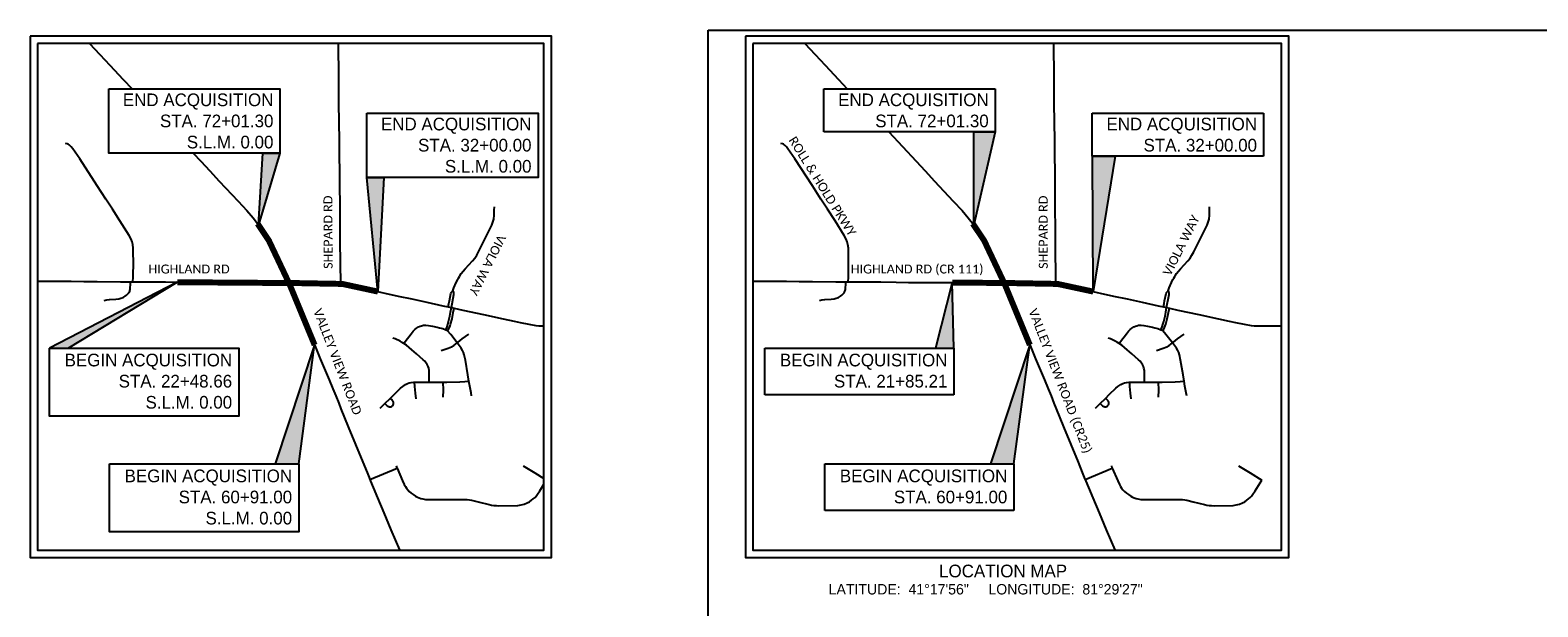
# Model space of a CAD drawing. Header units: feet. Extents: x 2097019.2 to 2097066.3, y 654112 to 654133.
# Tile 2 of 3: x 2097019.2 to 2097039.4, y 654125.3 to 654133. Entities that reach past the tile are written whole.
import ezdxf

# ---------------------------------------------------------------- set-up
doc = ezdxf.new("R2010")
doc.units = ezdxf.units.FT
doc.header["$MEASUREMENT"] = 0
doc.layers.add('0_View_Frame_Border', color=251, linetype='Continuous', plot=False)
for name, color, linetype in [('Centerlines', 7, 'Continuous'), ('SH_Data', 7, 'Continuous'), ('SH_Text', 7, 'Continuous')]:
    doc.layers.add(name, color=color, linetype=linetype)
doc.styles.add('P_Straight_Normal', font='calibri.ttf', dxfattribs={"height": 0.14})
doc.styles.add('Slanted-Normal', font='font31.shx')
doc.styles.add('Slanted-Sub Title', font='font31.shx', dxfattribs={"height": 0.17})

msp = doc.modelspace()

# ---------------------------------------------------------------- hatches: boundary and pattern name
at = {"layer": 'SH_Data'}
h = msp.add_hatch(color=256, dxfattribs=at)
h.dxf.hatch_style = 1
h.paths.add_polyline_path([(2097031.843, 654131.648), (2097032.132, 654131.648), (2097031.843, 654130.399)])
h = msp.add_hatch(color=256, dxfattribs=at)
h.dxf.hatch_style = 1
h.paths.add_polyline_path([(2097022.303, 654131.362), (2097022.532, 654131.362), (2097022.243, 654130.399)])
h = msp.add_hatch(color=256, dxfattribs=at)
h.dxf.hatch_style = 1
h.paths.add_polyline_path([(2097033.435, 654131.323), (2097033.739, 654131.323), (2097033.447, 654129.504)])
h = msp.add_hatch(color=256, dxfattribs=at)
h.dxf.hatch_style = 1
h.paths.add_polyline_path([(2097023.697, 654131.037), (2097023.928, 654131.037), (2097023.847, 654129.504)])
h = msp.add_hatch(color=256, dxfattribs=at)
h.dxf.hatch_style = 1
h.paths.add_polyline_path([(2097019.44, 654128.747), (2097019.688, 654128.747), (2097021.153, 654129.63)])
h = msp.add_hatch(color=256, dxfattribs=at)
h.dxf.hatch_style = 1
h.paths.add_polyline_path([(2097031.33, 654128.747), (2097031.578, 654128.747), (2097031.554, 654129.626)])
h = msp.add_hatch(color=256, dxfattribs=at)
h.dxf.hatch_style = 1
h.paths.add_polyline_path([(2097022.469, 654127.193), (2097022.783, 654127.193), (2097022.997, 654128.788)])
h = msp.add_hatch(color=256, dxfattribs=at)
h.dxf.hatch_style = 1
h.paths.add_polyline_path([(2097032.068, 654127.193), (2097032.382, 654127.193), (2097032.596, 654128.788)])

# ---------------------------------------------------------------- linework, layer by layer
at = {"layer": '0_View_Frame_Border', "color": 6}
msp.add_lwpolyline([(2097028.279, 654133.011), (2097058.779, 654133.011), (2097058.779, 654112.011), (2097028.279, 654112.011)], close=True, dxfattribs=at)
at = {"layer": 'Centerlines'}
for p, q in [((2097020.528, 654129.635), (2097020.559, 654129.635)), ((2097030.128, 654129.635), (2097030.159, 654129.635)), ((2097024.79, 654129.298), (2097024.832, 654129.289)), ((2097024.832, 654129.289), (2097024.871, 654129.281)), ((2097034.39, 654129.298), (2097034.432, 654129.289)), ((2097034.432, 654129.289), (2097034.47, 654129.281)), ((2097024.534, 654128.29), (2097024.724, 654128.289)), ((2097034.134, 654128.29), (2097034.324, 654128.289)), ((2097023.878, 654127.942), (2097023.94, 654128.003)), ((2097023.94, 654128.003), (2097024.012, 654128.072)), ((2097033.477, 654127.942), (2097033.54, 654128.003)), ((2097033.54, 654128.003), (2097033.611, 654128.072)), ((2097023.737, 654126.985), (2097024.104, 654127.134)), ((2097033.337, 654126.985), (2097033.703, 654127.134)), ((2097023.727, 654127.011), (2097023.748, 654126.959)), ((2097033.326, 654127.011), (2097033.348, 654126.959))]:
    msp.add_line(p, q, dxfattribs=at)
for points in [[(2097019.976, 654132.832), (2097020.115, 654132.685), (2097020.247, 654132.543), (2097020.428, 654132.351), (2097020.547, 654132.225)], [(2097023.347, 654129.61), (2097023.342, 654130.175), (2097023.341, 654130.371), (2097023.338, 654130.596), (2097023.337, 654130.993), (2097023.332, 654131.446), (2097023.331, 654131.575), (2097023.328, 654131.734), (2097023.324, 654132.077), (2097023.321, 654132.37), (2097023.317, 654132.832)], [(2097029.575, 654132.832), (2097029.715, 654132.685), (2097029.847, 654132.543), (2097030.027, 654132.351), (2097030.146, 654132.225)], [(2097032.947, 654129.61), (2097032.942, 654130.175), (2097032.941, 654130.371), (2097032.938, 654130.596), (2097032.937, 654130.993), (2097032.931, 654131.446), (2097032.931, 654131.575), (2097032.927, 654131.734), (2097032.924, 654132.077), (2097032.921, 654132.37), (2097032.916, 654132.832)], [(2097030.702, 654131.648), (2097031.071, 654131.252), (2097031.189, 654131.125), (2097031.317, 654130.986), (2097031.569, 654130.718), (2097031.688, 654130.592), (2097031.77, 654130.493), (2097031.843, 654130.399), (2097031.917, 654130.294), (2097031.983, 654130.189), (2097032.044, 654130.081), (2097032.095, 654129.979), (2097032.191, 654129.761), (2097032.253, 654129.619)], [(2097020.559, 654129.635), (2097020.56, 654129.699), (2097020.564, 654129.909), (2097020.563, 654130.02), (2097020.561, 654130.085), (2097020.555, 654130.136), (2097020.552, 654130.154), (2097020.547, 654130.172), (2097020.533, 654130.206), (2097020.506, 654130.255), (2097020.382, 654130.453), (2097020.283, 654130.608), (2097020.194, 654130.746), (2097020.08, 654130.921), (2097019.844, 654131.286), (2097019.751, 654131.418), (2097019.73, 654131.446), (2097019.712, 654131.466), (2097019.701, 654131.473), (2097019.69, 654131.48), (2097019.675, 654131.486), (2097019.655, 654131.492)], [(2097021.369, 654131.362), (2097021.471, 654131.252), (2097021.589, 654131.125), (2097021.718, 654130.986), (2097021.969, 654130.718), (2097022.088, 654130.592), (2097022.171, 654130.493), (2097022.243, 654130.399), (2097022.317, 654130.294), (2097022.383, 654130.189), (2097022.445, 654130.081), (2097022.495, 654129.979), (2097022.591, 654129.761), (2097022.653, 654129.619)], [(2097030.159, 654129.635), (2097030.16, 654129.699), (2097030.163, 654129.909), (2097030.162, 654130.02), (2097030.161, 654130.085), (2097030.155, 654130.136), (2097030.151, 654130.154), (2097030.146, 654130.172), (2097030.132, 654130.206), (2097030.105, 654130.255), (2097029.982, 654130.453), (2097029.882, 654130.608), (2097029.793, 654130.746), (2097029.68, 654130.921), (2097029.444, 654131.286), (2097029.35, 654131.418), (2097029.33, 654131.446), (2097029.311, 654131.466), (2097029.301, 654131.473), (2097029.29, 654131.48), (2097029.275, 654131.486), (2097029.254, 654131.492)], [(2097024.854, 654129.514), (2097024.866, 654129.553), (2097024.895, 654129.625), (2097024.917, 654129.667), (2097024.927, 654129.686), (2097024.94, 654129.707), (2097024.965, 654129.746), (2097025.018, 654129.808), (2097025.118, 654129.917), (2097025.146, 654129.953), (2097025.172, 654129.992), (2097025.197, 654130.039), (2097025.33, 654130.304), (2097025.376, 654130.394), (2097025.39, 654130.435), (2097025.402, 654130.476), (2097025.407, 654130.53), (2097025.408, 654130.596), (2097025.41, 654130.642)], [(2097034.454, 654129.514), (2097034.465, 654129.553), (2097034.495, 654129.625), (2097034.516, 654129.667), (2097034.527, 654129.686), (2097034.54, 654129.707), (2097034.565, 654129.746), (2097034.618, 654129.808), (2097034.718, 654129.917), (2097034.746, 654129.953), (2097034.772, 654129.992), (2097034.797, 654130.039), (2097034.93, 654130.304), (2097034.976, 654130.394), (2097034.99, 654130.435), (2097035.001, 654130.476), (2097035.007, 654130.53), (2097035.008, 654130.596), (2097035.009, 654130.642)], [(2097019.279, 654129.646), (2097019.413, 654129.645), (2097019.572, 654129.644), (2097019.731, 654129.643), (2097019.9, 654129.64), (2097020.079, 654129.638), (2097020.393, 654129.636), (2097020.528, 654129.635)], [(2097020.174, 654129.383), (2097020.206, 654129.393), (2097020.244, 654129.399), (2097020.328, 654129.404), (2097020.37, 654129.408), (2097020.397, 654129.415), (2097020.427, 654129.427), (2097020.456, 654129.444), (2097020.471, 654129.455), (2097020.487, 654129.469), (2097020.504, 654129.488), (2097020.51, 654129.498), (2097020.515, 654129.508), (2097020.519, 654129.521), (2097020.52, 654129.531), (2097020.523, 654129.558), (2097020.525, 654129.594), (2097020.528, 654129.635)], [(2097020.559, 654129.635), (2097020.995, 654129.633), (2097021.203, 654129.629), (2097021.367, 654129.627), (2097021.705, 654129.624), (2097021.954, 654129.626), (2097022.426, 654129.622), (2097022.653, 654129.619)], [(2097022.653, 654129.619), (2097022.661, 654129.601), (2097022.73, 654129.431), (2097022.814, 654129.227), (2097022.883, 654129.062), (2097022.946, 654128.91), (2097022.977, 654128.836), (2097023.028, 654128.712), (2097023.073, 654128.602), (2097023.192, 654128.319), (2097023.242, 654128.2), (2097023.281, 654128.104), (2097023.32, 654128.007), (2097023.35, 654127.933), (2097023.449, 654127.689), (2097023.644, 654127.216), (2097023.7, 654127.078), (2097023.727, 654127.011)], [(2097022.653, 654129.619), (2097022.769, 654129.618), (2097023.122, 654129.616), (2097023.251, 654129.613), (2097023.33, 654129.612), (2097023.347, 654129.61)], [(2097023.347, 654129.61), (2097023.369, 654129.607), (2097023.425, 654129.597), (2097023.537, 654129.572), (2097023.722, 654129.531), (2097024.12, 654129.445), (2097024.3, 654129.407), (2097024.505, 654129.362), (2097024.717, 654129.314), (2097024.79, 654129.298)], [(2097028.879, 654129.646), (2097029.013, 654129.645), (2097029.172, 654129.644), (2097029.331, 654129.643), (2097029.5, 654129.64), (2097029.679, 654129.638), (2097029.993, 654129.636), (2097030.128, 654129.635)], [(2097029.773, 654129.383), (2097029.806, 654129.393), (2097029.844, 654129.399), (2097029.928, 654129.404), (2097029.97, 654129.408), (2097029.997, 654129.415), (2097030.026, 654129.427), (2097030.056, 654129.444), (2097030.071, 654129.455), (2097030.087, 654129.469), (2097030.104, 654129.488), (2097030.11, 654129.498), (2097030.115, 654129.508), (2097030.119, 654129.521), (2097030.12, 654129.531), (2097030.122, 654129.558), (2097030.125, 654129.594), (2097030.128, 654129.635)], [(2097030.159, 654129.635), (2097030.594, 654129.633), (2097030.803, 654129.629), (2097030.967, 654129.627), (2097031.305, 654129.624), (2097031.554, 654129.626), (2097032.026, 654129.622), (2097032.253, 654129.619)], [(2097032.253, 654129.619), (2097032.26, 654129.601), (2097032.33, 654129.431), (2097032.414, 654129.227), (2097032.483, 654129.062), (2097032.546, 654128.91), (2097032.576, 654128.836), (2097032.627, 654128.712), (2097032.672, 654128.602), (2097032.792, 654128.319), (2097032.842, 654128.2), (2097032.881, 654128.104), (2097032.92, 654128.007), (2097032.95, 654127.933), (2097033.049, 654127.689), (2097033.243, 654127.216), (2097033.3, 654127.078), (2097033.326, 654127.011)], [(2097032.253, 654129.619), (2097032.369, 654129.618), (2097032.722, 654129.616), (2097032.851, 654129.613), (2097032.93, 654129.612), (2097032.947, 654129.61)], [(2097032.947, 654129.61), (2097032.968, 654129.607), (2097033.024, 654129.597), (2097033.137, 654129.572), (2097033.322, 654129.531), (2097033.72, 654129.445), (2097033.9, 654129.407), (2097034.104, 654129.362), (2097034.317, 654129.314), (2097034.39, 654129.298)], [(2097024.79, 654129.298), (2097024.798, 654129.343), (2097024.805, 654129.38), (2097024.825, 654129.477), (2097024.828, 654129.487), (2097024.831, 654129.493), (2097024.837, 654129.5), (2097024.844, 654129.505), (2097024.854, 654129.514)], [(2097024.832, 654129.289), (2097024.866, 654129.467), (2097024.867, 654129.473), (2097024.865, 654129.491), (2097024.864, 654129.496), (2097024.86, 654129.505), (2097024.854, 654129.514)], [(2097034.39, 654129.298), (2097034.398, 654129.343), (2097034.405, 654129.38), (2097034.425, 654129.477), (2097034.428, 654129.487), (2097034.431, 654129.493), (2097034.437, 654129.5), (2097034.443, 654129.505), (2097034.454, 654129.514)], [(2097034.432, 654129.289), (2097034.466, 654129.467), (2097034.467, 654129.473), (2097034.465, 654129.491), (2097034.463, 654129.496), (2097034.46, 654129.505), (2097034.454, 654129.514)], [(2097024.756, 654128.992), (2097024.774, 654129.031), (2097024.783, 654129.061), (2097024.794, 654129.101), (2097024.811, 654129.174), (2097024.821, 654129.229), (2097024.832, 654129.289)], [(2097024.78, 654128.977), (2097024.791, 654128.992), (2097024.805, 654129.021), (2097024.815, 654129.045), (2097024.822, 654129.067), (2097024.841, 654129.138), (2097024.858, 654129.222), (2097024.871, 654129.281)], [(2097024.871, 654129.281), (2097024.984, 654129.257), (2097025.265, 654129.196), (2097025.527, 654129.14), (2097025.673, 654129.107), (2097025.755, 654129.09), (2097025.871, 654129.066), (2097025.968, 654129.051), (2097026.006, 654129.047), (2097026.04, 654129.046), (2097026.075, 654129.045)], [(2097034.356, 654128.992), (2097034.373, 654129.031), (2097034.383, 654129.061), (2097034.394, 654129.101), (2097034.411, 654129.174), (2097034.421, 654129.229), (2097034.432, 654129.289)], [(2097034.379, 654128.977), (2097034.39, 654128.992), (2097034.404, 654129.021), (2097034.414, 654129.045), (2097034.421, 654129.067), (2097034.44, 654129.138), (2097034.458, 654129.222), (2097034.47, 654129.281)], [(2097034.47, 654129.281), (2097034.584, 654129.257), (2097034.865, 654129.196), (2097035.127, 654129.14), (2097035.272, 654129.107), (2097035.355, 654129.09), (2097035.471, 654129.066), (2097035.568, 654129.051), (2097035.606, 654129.047), (2097035.64, 654129.046), (2097035.974, 654129.043)], [(2097024.195, 654128.808), (2097024.214, 654128.834), (2097024.292, 654128.938), (2097024.32, 654128.972), (2097024.344, 654128.996), (2097024.366, 654129.014), (2097024.391, 654129.03), (2097024.412, 654129.04), (2097024.433, 654129.046), (2097024.457, 654129.052), (2097024.489, 654129.054), (2097024.524, 654129.051), (2097024.577, 654129.042), (2097024.641, 654129.028), (2097024.675, 654129.019), (2097024.717, 654129.008), (2097024.756, 654128.992)], [(2097024.756, 654128.992), (2097024.766, 654128.987), (2097024.78, 654128.977)], [(2097024.911, 654128.815), (2097024.823, 654128.927), (2097024.78, 654128.977)], [(2097024.911, 654128.815), (2097024.925, 654128.826), (2097024.979, 654128.869), (2097025.066, 654128.935)], [(2097033.794, 654128.808), (2097033.813, 654128.834), (2097033.892, 654128.938), (2097033.92, 654128.972), (2097033.944, 654128.996), (2097033.966, 654129.014), (2097033.99, 654129.03), (2097034.012, 654129.04), (2097034.033, 654129.046), (2097034.056, 654129.052), (2097034.089, 654129.054), (2097034.124, 654129.051), (2097034.177, 654129.042), (2097034.24, 654129.028), (2097034.275, 654129.019), (2097034.316, 654129.008), (2097034.356, 654128.992)], [(2097034.356, 654128.992), (2097034.366, 654128.987), (2097034.379, 654128.977)], [(2097034.511, 654128.815), (2097034.423, 654128.927), (2097034.379, 654128.977)], [(2097034.511, 654128.815), (2097034.525, 654128.826), (2097034.579, 654128.869), (2097034.665, 654128.935)], [(2097024.195, 654128.808), (2097024.174, 654128.822), (2097024.143, 654128.839), (2097024.078, 654128.869), (2097024.048, 654128.878)], [(2097024.534, 654128.29), (2097024.535, 654128.401), (2097024.533, 654128.446), (2097024.528, 654128.476), (2097024.52, 654128.501), (2097024.509, 654128.524), (2097024.496, 654128.546), (2097024.476, 654128.569), (2097024.454, 654128.59), (2097024.365, 654128.669), (2097024.301, 654128.725), (2097024.229, 654128.785), (2097024.195, 654128.808)], [(2097024.697, 654128.713), (2097024.788, 654128.744), (2097024.836, 654128.765), (2097024.865, 654128.782), (2097024.911, 654128.815)], [(2097025.067, 654128.303), (2097025.053, 654128.388), (2097025.021, 654128.584), (2097025.004, 654128.656), (2097024.994, 654128.689), (2097024.982, 654128.715), (2097024.965, 654128.744), (2097024.924, 654128.799), (2097024.911, 654128.815)], [(2097033.794, 654128.808), (2097033.773, 654128.822), (2097033.743, 654128.839), (2097033.677, 654128.869), (2097033.647, 654128.878)], [(2097034.134, 654128.29), (2097034.135, 654128.401), (2097034.133, 654128.446), (2097034.128, 654128.476), (2097034.12, 654128.501), (2097034.109, 654128.524), (2097034.095, 654128.546), (2097034.075, 654128.569), (2097034.053, 654128.59), (2097033.965, 654128.669), (2097033.9, 654128.725), (2097033.829, 654128.785), (2097033.794, 654128.808)], [(2097034.297, 654128.713), (2097034.387, 654128.744), (2097034.435, 654128.765), (2097034.465, 654128.782), (2097034.511, 654128.815)], [(2097034.667, 654128.303), (2097034.653, 654128.388), (2097034.62, 654128.584), (2097034.604, 654128.656), (2097034.594, 654128.689), (2097034.582, 654128.715), (2097034.565, 654128.744), (2097034.523, 654128.799), (2097034.511, 654128.815)], [(2097024.012, 654128.072), (2097024.067, 654128.126), (2097024.151, 654128.21), (2097024.179, 654128.232), (2097024.217, 654128.257), (2097024.244, 654128.271), (2097024.268, 654128.28), (2097024.293, 654128.286), (2097024.324, 654128.289), (2097024.336, 654128.289)], [(2097024.336, 654128.289), (2097024.488, 654128.29), (2097024.534, 654128.29)], [(2097024.358, 654128.067), (2097024.349, 654128.143), (2097024.34, 654128.232), (2097024.336, 654128.289)], [(2097024.723, 654128.086), (2097024.727, 654128.181), (2097024.724, 654128.289)], [(2097024.724, 654128.289), (2097024.77, 654128.288), (2097024.948, 654128.292), (2097025.015, 654128.297), (2097025.05, 654128.301), (2097025.067, 654128.303)], [(2097025.104, 654128.108), (2097025.096, 654128.145), (2097025.078, 654128.237), (2097025.067, 654128.303)], [(2097033.611, 654128.072), (2097033.667, 654128.126), (2097033.751, 654128.21), (2097033.779, 654128.232), (2097033.816, 654128.257), (2097033.844, 654128.271), (2097033.868, 654128.28), (2097033.893, 654128.286), (2097033.923, 654128.289), (2097033.936, 654128.289)], [(2097033.936, 654128.289), (2097034.087, 654128.29), (2097034.134, 654128.29)], [(2097033.958, 654128.067), (2097033.948, 654128.143), (2097033.94, 654128.232), (2097033.936, 654128.289)], [(2097034.323, 654128.086), (2097034.326, 654128.181), (2097034.324, 654128.289)], [(2097034.324, 654128.289), (2097034.37, 654128.288), (2097034.548, 654128.292), (2097034.615, 654128.297), (2097034.65, 654128.301), (2097034.667, 654128.303)], [(2097034.704, 654128.108), (2097034.696, 654128.145), (2097034.677, 654128.237), (2097034.667, 654128.303)], [(2097023.94, 654128.003), (2097023.972, 654127.973), (2097023.98, 654127.967), (2097023.986, 654127.964), (2097023.992, 654127.962), (2097024.004, 654127.96), (2097024.02, 654127.96), (2097024.027, 654127.962), (2097024.032, 654127.964), (2097024.038, 654127.969), (2097024.044, 654127.974), (2097024.049, 654127.981), (2097024.052, 654127.987), (2097024.055, 654127.993), (2097024.056, 654128.001), (2097024.054, 654128.023), (2097024.051, 654128.031), (2097024.048, 654128.036), (2097024.045, 654128.04), (2097024.042, 654128.045), (2097024.036, 654128.052), (2097024.021, 654128.064), (2097024.012, 654128.072)], [(2097033.54, 654128.003), (2097033.572, 654127.973), (2097033.58, 654127.967), (2097033.585, 654127.964), (2097033.592, 654127.962), (2097033.604, 654127.96), (2097033.62, 654127.96), (2097033.626, 654127.962), (2097033.632, 654127.964), (2097033.638, 654127.969), (2097033.643, 654127.974), (2097033.649, 654127.981), (2097033.652, 654127.987), (2097033.654, 654127.993), (2097033.655, 654128.001), (2097033.654, 654128.023), (2097033.651, 654128.031), (2097033.648, 654128.036), (2097033.645, 654128.04), (2097033.642, 654128.045), (2097033.635, 654128.052), (2097033.621, 654128.064), (2097033.611, 654128.072)], [(2097024.104, 654127.134), (2097024.097, 654127.169)], [(2097024.104, 654127.134), (2097024.175, 654126.965), (2097024.199, 654126.917), (2097024.215, 654126.888), (2097024.228, 654126.866), (2097024.246, 654126.844), (2097024.267, 654126.823), (2097024.292, 654126.8), (2097024.319, 654126.78), (2097024.352, 654126.76), (2097024.376, 654126.747), (2097024.398, 654126.737), (2097024.421, 654126.73), (2097024.448, 654126.723), (2097024.487, 654126.717), (2097024.51, 654126.715), (2097024.535, 654126.714), (2097024.968, 654126.715), (2097025.002, 654126.715), (2097025.044, 654126.713), (2097025.074, 654126.71), (2097025.103, 654126.705), (2097025.19, 654126.685), (2097025.339, 654126.647), (2097025.372, 654126.64), (2097025.401, 654126.636), (2097025.436, 654126.633), (2097025.468, 654126.632), (2097025.724, 654126.636), (2097025.767, 654126.642), (2097025.81, 654126.653), (2097025.851, 654126.669), (2097025.882, 654126.685), (2097025.909, 654126.705), (2097025.932, 654126.723), (2097025.955, 654126.743), (2097025.972, 654126.762), (2097025.99, 654126.785), (2097026.021, 654126.832), (2097026.075, 654126.919)], [(2097025.797, 654127.169), (2097025.953, 654127.072), (2097026.075, 654126.995)], [(2097033.703, 654127.134), (2097033.697, 654127.169)], [(2097033.703, 654127.134), (2097033.775, 654126.965), (2097033.799, 654126.917), (2097033.814, 654126.888), (2097033.828, 654126.866), (2097033.846, 654126.844), (2097033.867, 654126.823), (2097033.892, 654126.8), (2097033.919, 654126.78), (2097033.952, 654126.76), (2097033.976, 654126.747), (2097033.998, 654126.737), (2097034.021, 654126.73), (2097034.047, 654126.723), (2097034.086, 654126.717), (2097034.109, 654126.715), (2097034.135, 654126.714), (2097034.567, 654126.715), (2097034.602, 654126.715), (2097034.644, 654126.713), (2097034.674, 654126.71), (2097034.703, 654126.705), (2097034.79, 654126.685), (2097034.939, 654126.647), (2097034.972, 654126.64), (2097035.001, 654126.636), (2097035.035, 654126.633), (2097035.068, 654126.632), (2097035.324, 654126.636), (2097035.367, 654126.642), (2097035.41, 654126.653), (2097035.45, 654126.669), (2097035.481, 654126.685), (2097035.509, 654126.705), (2097035.532, 654126.723), (2097035.554, 654126.743), (2097035.572, 654126.762), (2097035.59, 654126.785), (2097035.621, 654126.832), (2097035.708, 654126.973)], [(2097035.397, 654127.169), (2097035.553, 654127.072), (2097035.708, 654126.973)], [(2097023.748, 654126.959), (2097023.782, 654126.876), (2097023.841, 654126.738), (2097023.927, 654126.538), (2097024.022, 654126.308), (2097024.135, 654126.038), (2097024.135, 654126.037)], [(2097033.348, 654126.959), (2097033.382, 654126.876), (2097033.44, 654126.738), (2097033.526, 654126.538), (2097033.622, 654126.308), (2097033.735, 654126.038), (2097033.735, 654126.037)]]:
    msp.add_lwpolyline(points, dxfattribs=at)
at = {"layer": 'SH_Data'}
for points in [[(2097019.179, 654132.932), (2097019.179, 654125.937), (2097026.175, 654125.937), (2097026.175, 654132.932)], [(2097019.279, 654132.832), (2097019.279, 654126.037), (2097026.075, 654126.037), (2097026.075, 654132.832)], [(2097028.779, 654132.932), (2097028.779, 654125.937), (2097036.074, 654125.937), (2097036.074, 654132.932)], [(2097028.879, 654132.832), (2097028.879, 654126.037), (2097035.974, 654126.037), (2097035.974, 654132.832)], [(2097031.843, 654131.648), (2097032.132, 654131.648), (2097031.843, 654130.399)], [(2097022.303, 654131.362), (2097022.532, 654131.362), (2097022.243, 654130.399)], [(2097033.435, 654131.323), (2097033.739, 654131.323), (2097033.447, 654129.504)], [(2097023.697, 654131.037), (2097023.928, 654131.037), (2097023.847, 654129.504)], [(2097019.44, 654128.747), (2097019.688, 654128.747), (2097021.153, 654129.63)], [(2097031.33, 654128.747), (2097031.578, 654128.747), (2097031.554, 654129.626)], [(2097022.469, 654127.193), (2097022.783, 654127.193), (2097022.997, 654128.788)], [(2097032.068, 654127.193), (2097032.382, 654127.193), (2097032.596, 654128.788)]]:
    msp.add_lwpolyline(points, close=True, dxfattribs=at)
at = {"layer": 'SH_Text'}
for p, q in [((2097029.833, 654132.225), (2097032.132, 654132.225)), ((2097029.833, 654131.648), (2097029.833, 654132.225)), ((2097032.132, 654132.225), (2097032.132, 654131.648)), ((2097033.434, 654131.9), (2097035.733, 654131.9)), ((2097033.434, 654131.323), (2097033.434, 654131.9)), ((2097035.733, 654131.9), (2097035.733, 654131.323)), ((2097032.132, 654131.648), (2097029.833, 654131.648)), ((2097035.733, 654131.323), (2097033.434, 654131.323)), ((2097029.04, 654128.747), (2097031.578, 654128.747)), ((2097029.04, 654128.12), (2097029.04, 654128.747)), ((2097031.578, 654128.747), (2097031.578, 654128.12)), ((2097031.578, 654128.12), (2097029.04, 654128.12)), ((2097029.845, 654127.193), (2097032.382, 654127.193)), ((2097029.845, 654126.566), (2097029.845, 654127.193)), ((2097032.382, 654127.193), (2097032.382, 654126.566)), ((2097032.382, 654126.566), (2097029.845, 654126.566))]:
    msp.add_line(p, q, dxfattribs=at)
for points in [[(2097020.234, 654132.225), (2097022.532, 654132.225), (2097022.532, 654131.362), (2097020.234, 654131.362)], [(2097023.697, 654131.9), (2097025.995, 654131.9), (2097025.995, 654131.037), (2097023.697, 654131.037)], [(2097019.44, 654128.747), (2097021.978, 654128.747), (2097021.978, 654127.834), (2097019.44, 654127.834)], [(2097020.245, 654127.193), (2097022.783, 654127.193), (2097022.783, 654126.28), (2097020.245, 654126.28)]]:
    msp.add_lwpolyline(points, close=True, dxfattribs=at)
at = {"layer": 'SH_Text', "const_width": 0.08}
for points in [[(2097022.232, 654130.415), (2097022.383, 654130.189), (2097022.661, 654129.601), (2097022.997, 654128.788)], [(2097031.831, 654130.415), (2097031.983, 654130.189), (2097032.26, 654129.601), (2097032.596, 654128.788)], [(2097021.153, 654129.63), (2097022.769, 654129.618), (2097023.369, 654129.607), (2097023.847, 654129.504)], [(2097031.554, 654129.626), (2097032.369, 654129.618), (2097032.968, 654129.607), (2097033.447, 654129.504)]]:
    msp.add_lwpolyline(points, dxfattribs=at)

# ---------------------------------------------------------------- texts
at = {"layer": 'SH_Data', "char_height": 0.17, "attachment_point": 3, "style": 'Slanted-Sub Title'}
for s, insert in [('END ACQUISITION\\PSTA. 72+01.30\\PS.L.M. 0.00', (2097022.444, 654132.162)), ('END ACQUISITION\\PSTA. 72+01.30', (2097032.044, 654132.162)), ('END ACQUISITION\\PSTA. 32+00.00\\PS.L.M. 0.00', (2097025.908, 654131.837)), ('END ACQUISITION\\PSTA. 32+00.00', (2097035.645, 654131.837)), ('BEGIN ACQUISITION\\PSTA. {\\C7;22+48.66\\PS.L.M. 0.00}', (2097021.89, 654128.671)), ('BEGIN ACQUISITION\\PSTA. {\\C7;21+85.21}', (2097031.49, 654128.671)), ('BEGIN ACQUISITION\\PSTA. {\\C7;60+91.00\\PS.L.M. 0.00}', (2097022.695, 654127.117)), ('BEGIN ACQUISITION\\PSTA. {\\C7;60+91.00}', (2097032.294, 654127.117))]:
    msp.add_mtext_dynamic_manual_height_columns(s, width=3.04727, gutter_width=1, heights=[0], dxfattribs=dict(at, insert=insert))
at = {"layer": 'SH_Text', "style": 'P_Straight_Normal', "width": 1.01}
for s, rotation, p in [('ROLL & HOLD PKWY', 302.1382, (2097029.353, 654131.537, 3534245.503)), ('SHEPARD RD', 90.1317, (2097032.837, 654129.809, 3534245.503)), ('VIOLA WAY', 63.2384, (2097034.482, 654129.704, 3534245.503)), ('VALLEY VIEW ROAD (CR25)', 291.2048, (2097032.576, 654129.247, 3534245.503))]:
    msp.add_text(s, height=0.12, rotation=rotation, dxfattribs=at).set_placement(p)
at = {"layer": 'SH_Text', "color": 1, "style": 'P_Straight_Normal', "width": 1.01}
for s, rotation, p in [('SHEPARD RD', 90.1317, (2097023.238, 654129.809, 3534245.503)), ('VIOLA WAY', 243.2384, (2097025.462, 654130.28, 3534245.503)), ('VALLEY VIEW ROAD', 291.2048, (2097022.976, 654129.247, 3534245.503))]:
    msp.add_text(s, height=0.12, rotation=rotation, dxfattribs=at).set_placement(p)
msp.add_text('HIGHLAND RD', height=0.12, dxfattribs=at).set_placement((2097020.766, 654129.747, 3534245.503))
at = {"layer": 'SH_Text', "width": 1.01}
for s, height, style, p in [('HIGHLAND RD (CR 111)', 0.12, 'P_Straight_Normal', (2097030.193, 654129.747, 3534245.503)), ('LATITUDE:  41°17\'56"     LONGITUDE:  81°29\'27"', 0.14, 'Slanted-Normal', (2097029.896, 654125.441, 395.055))]:
    msp.add_text(s, height=height, dxfattribs=dict(at, style=style)).set_placement(p)
at = {"layer": 'SH_Text', "style": 'Slanted-Sub Title'}
msp.add_text('LOCATION MAP', height=0.17, dxfattribs=at).set_placement((2097031.378, 654125.671, 395.055))

doc.saveas('drawing.dxf')
